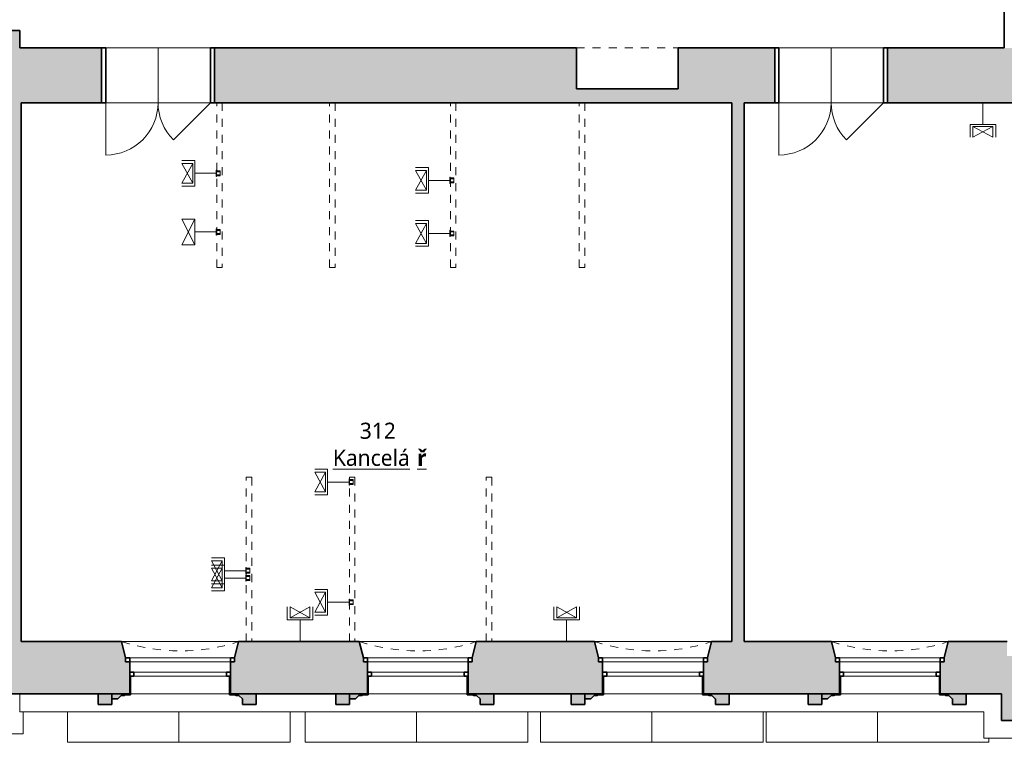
# Model space of a CAD drawing. Header units: metres. Extents: x -0.2 to 44.7, y -1.1 to 28.
# Tile 7 of 11: x 21.8 to 34, y -0.2 to 8.7. Entities that reach past the tile are written whole.
import ezdxf

# ---------------------------------------------------------------- set-up
doc = ezdxf.new("R2010")
doc.units = ezdxf.units.M
doc.linetypes.add('AV - Carkovana 2mm', pattern=[0.0027, 0.002, -0.0007])
doc.linetypes.add('AV - Cerch_ 1 tecka 4mm', pattern=[0.006, 0.004, -0.001, 0, -0.001])
doc.layers.add('AV-MISTNOSTI', color=5, linetype='Continuous', lineweight=5, true_color=0x0000ff)
doc.layers.add('AV-TEXTY', color=5, linetype='Continuous', lineweight=13, true_color=0x0000ff)
doc.layers.add('AV-SRAFY', color=7, linetype='Continuous', lineweight=35)
doc.layers.add('AV-STAVBA', color=7, linetype='Continuous', lineweight=18)
doc.styles.add('Trebuchet MS_B', font='trebuc.ttf', dxfattribs={"height": 0.2})

# ---------------------------------------------------------------- blocks, each defined once
blk = doc.blocks.new('GM_Nika_obdélníková - 1560x2600-996964-3NP')
at = {"layer": 'AV-STAVBA', "color": 254, "linetype": 'AV - Cerch_ 1 tecka 4mm', "true_color": 0xcccccc}
blk.add_line((-0.63, 0.34), (0.63, 0.34), dxfattribs=at)
blk = doc.blocks.new('DO_2-L_Obl__členěné_222 - 1300x2550_zdobné-998353-3NP')
at = {"layer": 'AV-STAVBA', "color": 254, "true_color": 0xcccccc}
for p, q in [((0.65, 0.86), (0.65, 0.21)), ((-0.65, 0.21), (-0.19, 0.67)), ((-0.65, 0.21), (0.65, 0.21)), ((-0.65, -0.47), (-0.65, 0.21)), ((0, 0.21), (0, -0.47)), ((0.65, -0.47), (0.65, 0.21)), ((-0.7, -0.47), (-0.65, -0.47)), ((-0.65, -0.47), (0.65, -0.47)), ((0.65, -0.47), (0.7, -0.47))]:
    blk.add_line(p, q, dxfattribs=at)
at = {"layer": 'AV-STAVBA', "color": 254, "lineweight": 35, "true_color": 0xcccccc}
for p, q in [((-0.65, 0.21), (-0.7, 0.21)), ((-0.7, 0.21), (-0.7, -0.47)), ((-0.65, -0.47), (-0.65, 0.21)), ((0.7, 0.21), (0.65, 0.21)), ((0.65, 0.21), (0.65, -0.47)), ((0.7, -0.47), (0.7, 0.21)), ((-0.7, -0.47), (-0.65, -0.47)), ((0.65, -0.47), (0.7, -0.47))]:
    blk.add_line(p, q, dxfattribs=at)
at = {"layer": 'AV-STAVBA', "color": 254, "linetype": 'AV - Cerch_ 1 tecka 4mm', "true_color": 0xcccccc}
for p, q in [((-0.65, 0.21), (0.65, 0.21)), ((-0.7, -0.47), (0.7, -0.47)), ((-0.65, -0.47), (0.65, -0.47))]:
    blk.add_line(p, q, dxfattribs=at)
at = {"layer": 'AV-STAVBA', "color": 254, "true_color": 0xcccccc}
for centre, start, end in [((0.65, 0.21), 90, 180), ((-0.65, 0.21), 360, 45)]:
    blk.add_arc(centre, 0.65, start, end, dxfattribs=at)
blk = doc.blocks.new('WI_2-2_dvojité_bez středního sloupku - 1250x2320-1217601-3NP')
at = {"layer": 'AV-STAVBA', "color": 254, "linetype": 'AV - Cerch_ 1 tecka 4mm', "lineweight": 13, "true_color": 0xcccccc}
for p, q in [((0.675, 0.325), (-0.675, 0.325)), ((-0.675, 0.325), (0.675, 0.325)), ((0.625, 0.325), (-0.625, 0.325)), ((0.675, -0.325), (-0.675, -0.325)), ((0.625, -0.325), (-0.625, -0.325)), ((-0.625, -0.325), (0.625, -0.325))]:
    blk.add_line(p, q, dxfattribs=at)
at = {"layer": 'AV-STAVBA', "color": 254, "lineweight": 35, "true_color": 0xcccccc}
for p, q in [((-0.625, 0.125), (-0.675, 0.125)), ((-0.675, 0.125), (-0.675, 0.075)), ((-0.625, 0.075), (-0.625, 0.125)), ((0.675, 0.125), (0.625, 0.125)), ((0.625, 0.125), (0.625, 0.075)), ((0.675, 0.075), (0.675, 0.125)), ((-0.675, 0.075), (-0.625, 0.075)), ((0.625, 0.075), (0.675, 0.075)), ((-0.625, -0.105), (-0.625, -0.055)), ((-0.625, -0.055), (-0.575, -0.055)), ((-0.575, -0.105), (-0.625, -0.105)), ((-0.575, -0.055), (-0.575, -0.105)), ((0.575, -0.105), (0.575, -0.055)), ((0.575, -0.055), (0.625, -0.055)), ((0.625, -0.105), (0.575, -0.105)), ((0.625, -0.055), (0.625, -0.105))]:
    blk.add_line(p, q, dxfattribs=at)
at = {"layer": 'AV-STAVBA', "color": 254, "true_color": 0xcccccc}
for p, q in [((-0.675, 0.075), (-0.675, 0.125)), ((-0.675, 0.125), (0.675, 0.125)), ((-0.625, 0.125), (0.031, 0.125)), ((-0.625, 0.075), (-0.625, 0.125)), ((0.031, 0.125), (0.625, 0.125)), ((0.625, 0.075), (0.625, 0.125)), ((0.675, 0.075), (0.675, 0.125)), ((-0.675, 0.075), (0.675, 0.075)), ((0.031, 0.075), (-0.625, 0.075)), ((0.625, 0.075), (0.031, 0.075)), ((-0.625, -0.055), (-0.625, -0.105)), ((-0.625, -0.055), (0.625, -0.055)), ((-0.625, -0.105), (0.625, -0.105)), ((0.031, -0.055), (-0.575, -0.055)), ((-0.575, -0.055), (-0.575, -0.105)), ((-0.575, -0.105), (0.031, -0.105)), ((0.575, -0.055), (0.031, -0.055)), ((0.031, -0.105), (0.575, -0.105)), ((0.575, -0.055), (0.575, -0.105)), ((0.625, -0.055), (0.625, -0.105))]:
    blk.add_line(p, q, dxfattribs=at)
blk = doc.blocks.new('GM_Nika se zkoseným ostěním a klenutým nadpražím - 1350x2500_200-1217707-3NP')
at = {"layer": 'AV-STAVBA', "color": 254, "linetype": 'AV - Cerch_ 1 tecka 4mm', "lineweight": 13, "true_color": 0xcccccc}
for p, q in [((0.675, 0.325), (-0.675, 0.325)), ((0.725, -0.325), (-0.725, -0.325))]:
    blk.add_line(p, q, dxfattribs=at)
blk.add_arc((0, -2.537), 2.328, 71.8558, 108.1442, dxfattribs=at)
blk = doc.blocks.new('GM_Nika_zkosené ostění - v900-1218213-3NP')
at = {"layer": 'AV-STAVBA', "color": 254, "linetype": 'AV - Cerch_ 1 tecka 4mm', "lineweight": 13, "true_color": 0xcccccc}
blk.add_line((-0.6, 0.325), (0.85, 0.325), dxfattribs=at)
blk = doc.blocks.new('Podokenní římsa 3NP - Podokenní římsa 3NP-1611802-3NP')
at = {"layer": 'AV-STAVBA', "color": 254, "true_color": 0xcccccc}
for p, q in [((21.795, 0.138), (21.795, 0.358)), ((21.795, 0.138), (33.759, 0.138)), ((33.759, 0.138), (33.759, -0.192)), ((33.759, -0.192), (34.819, -0.192))]:
    blk.add_line(p, q, dxfattribs=at)
blk = doc.blocks.new('Tympanon a šambrána 3NP5 - Tympanon a šambrána 2NP-1615951-3NP')
at = {"layer": 'AV-STAVBA', "true_color": 0xcccccc}
h = blk.add_hatch(color=254, dxfattribs=at)
h.paths.add_polyline_path([(7.8, 0.228), (7.8, 0.358), (7.48, 0.358), (7.48, 0.578), (7.47, 0.578), (7.47, 0.348), (7.535, 0.348), (7.55, 0.339), (7.585, 0.339), (7.628, 0.297), (7.63, 0.297), (7.63, 0.228)])
h.paths.add_polyline_path([(6.082, 0.297), (6.125, 0.339), (6.16, 0.339), (6.175, 0.348), (6.24, 0.348), (6.24, 0.578), (6.23, 0.578), (6.23, 0.358), (6.01, 0.358), (6.01, 0.297)])
blk.add_hatch(color=254, dxfattribs=at).paths.add_polyline_path([(6.01, 0.228), (6.01, 0.358), (5.84, 0.358), (5.84, 0.228)])
at = {"layer": 'AV-STAVBA', "color": 254, "lineweight": 35, "true_color": 0xcccccc}
for p, q in [((6.23, 0.578), (6.23, 0.358)), ((6.24, 0.348), (6.24, 0.578)), ((7.47, 0.578), (7.47, 0.348)), ((7.48, 0.358), (7.48, 0.578)), ((6.01, 0.358), (5.84, 0.358)), ((5.84, 0.358), (5.84, 0.228)), ((6.23, 0.358), (6.01, 0.358)), ((6.01, 0.358), (6.01, 0.297)), ((6.01, 0.228), (6.01, 0.358)), ((6.01, 0.297), (6.082, 0.297)), ((6.082, 0.297), (6.125, 0.339)), ((6.125, 0.339), (6.16, 0.339)), ((6.16, 0.339), (6.175, 0.348)), ((6.175, 0.348), (6.24, 0.348)), ((7.47, 0.348), (7.535, 0.348)), ((7.8, 0.358), (7.48, 0.358)), ((7.535, 0.348), (7.55, 0.339)), ((7.55, 0.339), (7.585, 0.339)), ((7.585, 0.339), (7.628, 0.297)), ((7.628, 0.297), (7.63, 0.297)), ((7.63, 0.297), (7.63, 0.228)), ((7.8, 0.228), (7.8, 0.358)), ((5.84, 0.228), (6.01, 0.228)), ((7.63, 0.228), (7.8, 0.228))]:
    blk.add_line(p, q, dxfattribs=at)
blk = doc.blocks.new('Tympanon a šambrána 3NP6 - Tympanon a šambrána 2NP-1616061-3NP')
at = {"layer": 'AV-STAVBA', "true_color": 0xcccccc}
h = blk.add_hatch(color=254, dxfattribs=at)
h.paths.add_polyline_path([(7.63, 0.228), (7.8, 0.228), (7.8, 0.358), (7.48, 0.358), (7.48, 0.578), (7.47, 0.578), (7.47, 0.348), (7.535, 0.348), (7.55, 0.339), (7.585, 0.339), (7.628, 0.297), (7.63, 0.297)])
h.paths.add_polyline_path([(6.082, 0.297), (6.125, 0.339), (6.16, 0.339), (6.175, 0.348), (6.24, 0.348), (6.24, 0.578), (6.23, 0.578), (6.23, 0.358), (6.01, 0.358), (6.01, 0.297)])
blk.add_hatch(color=254, dxfattribs=at).paths.add_polyline_path([(6.01, 0.228), (6.01, 0.358), (5.84, 0.358), (5.84, 0.228)])
at = {"layer": 'AV-STAVBA', "color": 254, "lineweight": 35, "true_color": 0xcccccc}
for p, q in [((6.23, 0.578), (6.23, 0.358)), ((6.24, 0.348), (6.24, 0.578)), ((7.47, 0.578), (7.47, 0.348)), ((7.48, 0.358), (7.48, 0.578)), ((6.01, 0.358), (5.84, 0.358)), ((5.84, 0.358), (5.84, 0.228)), ((6.23, 0.358), (6.01, 0.358)), ((6.01, 0.358), (6.01, 0.297)), ((6.01, 0.228), (6.01, 0.358)), ((6.01, 0.297), (6.082, 0.297)), ((6.082, 0.297), (6.125, 0.339)), ((6.125, 0.339), (6.16, 0.339)), ((6.16, 0.339), (6.175, 0.348)), ((6.175, 0.348), (6.24, 0.348)), ((7.47, 0.348), (7.535, 0.348)), ((7.8, 0.358), (7.48, 0.358)), ((7.535, 0.348), (7.55, 0.339)), ((7.55, 0.339), (7.585, 0.339)), ((7.585, 0.339), (7.628, 0.297)), ((7.628, 0.297), (7.63, 0.297)), ((7.63, 0.297), (7.63, 0.228)), ((7.8, 0.228), (7.8, 0.358)), ((5.84, 0.228), (6.01, 0.228)), ((7.63, 0.228), (7.8, 0.228))]:
    blk.add_line(p, q, dxfattribs=at)
blk = doc.blocks.new('Tympanon a šambrána 3NP7 - Tympanon a šambrána 2NP-1616171-3NP')
at = {"layer": 'AV-STAVBA', "true_color": 0xcccccc}
h = blk.add_hatch(color=254, dxfattribs=at)
h.paths.add_polyline_path([(7.8, 0.228), (7.8, 0.358), (7.48, 0.358), (7.48, 0.578), (7.47, 0.578), (7.47, 0.348), (7.535, 0.348), (7.55, 0.339), (7.585, 0.339), (7.628, 0.297), (7.63, 0.297), (7.63, 0.228), (7.674, 0.228)])
h.paths.add_polyline_path([(6.01, 0.297), (6.082, 0.297), (6.125, 0.339), (6.16, 0.339), (6.175, 0.348), (6.24, 0.348), (6.24, 0.578), (6.23, 0.578), (6.23, 0.358), (6.01, 0.358)])
blk.add_hatch(color=254, dxfattribs=at).paths.add_polyline_path([(6.01, 0.228), (6.01, 0.358), (5.84, 0.358), (5.84, 0.228)])
at = {"layer": 'AV-STAVBA', "color": 254, "lineweight": 35, "true_color": 0xcccccc}
for p, q in [((6.23, 0.578), (6.23, 0.358)), ((6.24, 0.348), (6.24, 0.578)), ((7.47, 0.578), (7.47, 0.348)), ((7.48, 0.358), (7.48, 0.578)), ((6.01, 0.358), (5.84, 0.358)), ((5.84, 0.358), (5.84, 0.228)), ((6.23, 0.358), (6.01, 0.358)), ((6.01, 0.358), (6.01, 0.297)), ((6.01, 0.228), (6.01, 0.358)), ((6.01, 0.297), (6.082, 0.297)), ((6.082, 0.297), (6.125, 0.339)), ((6.125, 0.339), (6.16, 0.339)), ((6.16, 0.339), (6.175, 0.348)), ((6.175, 0.348), (6.24, 0.348)), ((7.47, 0.348), (7.535, 0.348)), ((7.8, 0.358), (7.48, 0.358)), ((7.535, 0.348), (7.55, 0.339)), ((7.55, 0.339), (7.585, 0.339)), ((7.585, 0.339), (7.628, 0.297)), ((7.628, 0.297), (7.63, 0.297)), ((7.63, 0.297), (7.63, 0.228)), ((7.8, 0.228), (7.8, 0.358)), ((5.84, 0.228), (6.01, 0.228)), ((7.63, 0.228), (7.8, 0.228))]:
    blk.add_line(p, q, dxfattribs=at)
blk = doc.blocks.new('Tympanon a šambrána 3NP8 - Tympanon a šambrána 2NP-1616281-3NP')
at = {"layer": 'AV-STAVBA', "true_color": 0xcccccc}
h = blk.add_hatch(color=254, dxfattribs=at)
h.paths.add_polyline_path([(7.765, 0.228), (7.8, 0.228), (7.8, 0.358), (7.48, 0.358), (7.48, 0.578), (7.47, 0.578), (7.47, 0.348), (7.535, 0.348), (7.55, 0.339), (7.585, 0.339), (7.628, 0.297), (7.63, 0.297), (7.63, 0.228)])
h.paths.add_polyline_path([(6.01, 0.297), (6.082, 0.297), (6.125, 0.339), (6.16, 0.339), (6.175, 0.348), (6.24, 0.348), (6.24, 0.578), (6.23, 0.578), (6.23, 0.358), (6.01, 0.358)])
blk.add_hatch(color=254, dxfattribs=at).paths.add_polyline_path([(6.01, 0.228), (6.01, 0.358), (5.84, 0.358), (5.84, 0.228)])
at = {"layer": 'AV-STAVBA', "color": 254, "lineweight": 35, "true_color": 0xcccccc}
for p, q in [((6.23, 0.578), (6.23, 0.358)), ((6.24, 0.348), (6.24, 0.578)), ((7.47, 0.578), (7.47, 0.348)), ((7.48, 0.358), (7.48, 0.578)), ((6.01, 0.358), (5.84, 0.358)), ((5.84, 0.358), (5.84, 0.228)), ((6.23, 0.358), (6.01, 0.358)), ((6.01, 0.358), (6.01, 0.297)), ((6.01, 0.228), (6.01, 0.358)), ((6.01, 0.297), (6.082, 0.297)), ((6.082, 0.297), (6.125, 0.339)), ((6.125, 0.339), (6.16, 0.339)), ((6.16, 0.339), (6.175, 0.348)), ((6.175, 0.348), (6.24, 0.348)), ((7.47, 0.348), (7.535, 0.348)), ((7.8, 0.358), (7.48, 0.358)), ((7.535, 0.348), (7.55, 0.339)), ((7.55, 0.339), (7.585, 0.339)), ((7.585, 0.339), (7.628, 0.297)), ((7.628, 0.297), (7.63, 0.297)), ((7.63, 0.297), (7.63, 0.228)), ((7.8, 0.228), (7.8, 0.358)), ((5.84, 0.228), (6.01, 0.228)), ((7.63, 0.228), (7.8, 0.228))]:
    blk.add_line(p, q, dxfattribs=at)
blk = doc.blocks.new('Šambrána krajní_2NP2 - Šambrána krajní_2NP-1634565-3NP')
at = {"layer": 'AV-STAVBA', "true_color": 0xcccccc}
h = blk.add_hatch(color=254, dxfattribs=at)
h.paths.add_polyline_path([(18.37, 0.278), (18.4, 0.278), (18.441, 0.335), (18.486, 0.335), (18.52, 0.358), (18.37, 0.358)])
h.paths.add_polyline_path([(19.69, 0.278), (19.75, 0.278), (19.791, 0.335), (19.836, 0.335), (19.87, 0.358), (19.87, 0.578), (19.57, 0.578), (19.57, 0.358), (19.604, 0.335), (19.649, 0.335)])
h.paths.add_polyline_path([(21.04, 0.278), (21.07, 0.278), (21.07, 0.358), (20.92, 0.358), (20.954, 0.335), (20.999, 0.335)])
for points in [[(17.954, 0.208), (18.234, 0.208), (18.234, 0.358), (17.954, 0.358)], [(21.214, 0.208), (21.494, 0.208), (21.494, 0.358), (21.214, 0.358)]]:
    blk.add_hatch(color=254, dxfattribs=at).paths.add_polyline_path(points)
h = blk.add_hatch(color=254, dxfattribs=at)
h.paths.add_polyline_path([(18.234, 0.198), (18.234, 0.208), (18.214, 0.208), (18.214, 0.198)])
h.paths.add_polyline_path([(17.974, 0.198), (17.974, 0.208), (17.954, 0.208), (17.954, 0.198)])
h = blk.add_hatch(color=254, dxfattribs=at)
h.paths.add_polyline_path([(21.494, 0.198), (21.494, 0.208), (21.474, 0.208), (21.474, 0.198)])
h.paths.add_polyline_path([(21.214, 0.198), (21.234, 0.198), (21.234, 0.208), (21.214, 0.208)])
at = {"layer": 'AV-STAVBA', "color": 254, "lineweight": 35, "true_color": 0xcccccc}
for p, q in [((19.87, 0.578), (19.57, 0.578)), ((19.57, 0.578), (19.57, 0.358)), ((19.87, 0.358), (19.87, 0.578)), ((18.234, 0.358), (17.954, 0.358)), ((17.954, 0.358), (17.954, 0.208)), ((18.234, 0.208), (18.234, 0.358)), ((18.52, 0.358), (18.37, 0.358)), ((18.37, 0.358), (18.37, 0.278)), ((18.37, 0.278), (18.4, 0.278)), ((18.4, 0.278), (18.441, 0.335)), ((18.441, 0.335), (18.486, 0.335)), ((18.486, 0.335), (18.52, 0.358)), ((19.57, 0.358), (19.604, 0.335)), ((19.604, 0.335), (19.649, 0.335)), ((19.649, 0.335), (19.69, 0.278)), ((19.69, 0.278), (19.75, 0.278)), ((19.75, 0.278), (19.791, 0.335)), ((19.791, 0.335), (19.836, 0.335)), ((19.836, 0.335), (19.87, 0.358)), ((21.07, 0.358), (20.92, 0.358)), ((20.92, 0.358), (20.954, 0.335)), ((20.954, 0.335), (20.999, 0.335)), ((20.999, 0.335), (21.04, 0.278)), ((21.04, 0.278), (21.07, 0.278)), ((21.07, 0.278), (21.07, 0.358)), ((21.494, 0.358), (21.214, 0.358)), ((21.214, 0.358), (21.214, 0.208)), ((21.494, 0.208), (21.494, 0.358)), ((17.974, 0.208), (17.954, 0.208)), ((17.954, 0.208), (17.954, 0.198)), ((17.954, 0.208), (18.234, 0.208)), ((17.954, 0.198), (17.974, 0.198)), ((17.974, 0.198), (17.974, 0.208)), ((18.234, 0.208), (18.214, 0.208)), ((18.214, 0.208), (18.214, 0.198)), ((18.214, 0.198), (18.234, 0.198)), ((18.234, 0.198), (18.234, 0.208)), ((21.234, 0.208), (21.214, 0.208)), ((21.214, 0.208), (21.214, 0.198)), ((21.214, 0.208), (21.494, 0.208)), ((21.214, 0.198), (21.234, 0.198)), ((21.234, 0.198), (21.234, 0.208)), ((21.494, 0.208), (21.474, 0.208)), ((21.474, 0.208), (21.474, 0.198)), ((21.474, 0.198), (21.494, 0.198)), ((21.494, 0.198), (21.494, 0.208))]:
    blk.add_line(p, q, dxfattribs=at)
at = {"layer": 'AV-STAVBA', "color": 254, "true_color": 0xcccccc}
for p, q in [((17.612, 0.358), (17.612, -0.137)), ((17.834, 0.087), (17.834, 0.358)), ((17.894, 0.148), (17.894, 0.358)), ((18.294, 0.358), (18.294, 0.148)), ((18.355, 0.218), (18.355, 0.358)), ((21.094, 0.358), (21.094, 0.218)), ((21.154, 0.148), (21.154, 0.358)), ((21.554, 0.358), (21.554, 0.148)), ((21.615, 0.358), (21.615, 0.087)), ((17.834, 0.087), (17.894, 0.148)), ((17.894, 0.148), (17.954, 0.208)), ((18.294, 0.148), (17.894, 0.148)), ((18.294, 0.148), (18.234, 0.208)), ((18.355, 0.087), (18.294, 0.148)), ((18.355, 0.218), (18.355, 0.185)), ((18.355, 0.185), (18.355, 0.087)), ((18.355, 0.158), (21.094, 0.158)), ((21.094, 0.185), (21.094, 0.218)), ((21.094, 0.087), (21.094, 0.185)), ((21.094, 0.087), (21.154, 0.148)), ((21.154, 0.148), (21.214, 0.208)), ((21.554, 0.148), (21.154, 0.148)), ((21.554, 0.148), (21.494, 0.208)), ((21.615, 0.087), (21.554, 0.148)), ((21.836, -0.137), (21.836, 0.138)), ((18.355, 0.087), (17.834, 0.087)), ((21.615, 0.087), (21.094, 0.087)), ((17.612, -0.137), (21.836, -0.137))]:
    blk.add_line(p, q, dxfattribs=at)
blk = doc.blocks.new('D0089 - 1514 - OÚPSŘ_Benešova_rvt-1-3NP')
at = {"layer": 'AV-SRAFY', "lineweight": 18, "true_color": 0xcccccc}
h = blk.add_hatch(color=254, dxfattribs=at)
h.paths.add_polyline_path([(21.795, 8.378), (21.795, 8.593), (21.645, 8.593), (21.645, 8.378)])
h.paths.add_polyline_path([(21.795, 9.943), (21.795, 14.048), (21.645, 14.048), (21.645, 9.943)])
h = blk.add_hatch(color=254, dxfattribs=at)
h.paths.add_polyline_path([(32.565, 7.698), (39.235, 7.698), (39.235, 8.378), (32.565, 8.378)])
h.paths.add_polyline_path([(19.022, 7.698), (19.022, 8.378), (17.765, 8.378), (17.765, 8.038), (17.505, 8.038), (17.505, 7.698), (18.005, 7.698), (18.005, 7.873), (18.655, 7.873), (18.655, 7.698)])
h.paths.add_polyline_path([(20.422, 7.698), (22.812, 7.698), (22.812, 8.378), (20.422, 8.378)])
h.paths.add_polyline_path([(30.785, 7.698), (31.165, 7.698), (31.165, 8.378), (29.965, 8.378), (29.965, 7.868), (28.705, 7.868), (28.705, 8.378), (24.212, 8.378), (24.212, 7.698), (30.635, 7.698)])
for points in [[(21.815, 1.008), (21.815, 7.698), (21.665, 7.698), (21.665, 1.008)], [(30.785, 1.008), (30.785, 7.698), (30.635, 7.698), (30.635, 1.008)]]:
    blk.add_hatch(color=254, dxfattribs=at).paths.add_polyline_path(points)
h = blk.add_hatch(color=254, dxfattribs=at)
h.paths.add_polyline_path([(5.445, 0.358), (6.23, 0.358), (6.23, 0.758), (6.18, 0.758), (6.18, 0.808), (6.13, 1.008), (5.435, 1.008), (5.435, 0.358)])
h.paths.add_polyline_path([(11.276, 0.358), (12.1, 0.358), (12.1, 0.758), (12.05, 0.758), (12.05, 0.808), (12, 1.008), (10.51, 1.008), (10.46, 0.808), (10.46, 0.758), (10.41, 0.758), (10.41, 0.358), (10.771, 0.358)])
h.paths.add_polyline_path([(33.505, 0.358), (33.979, 0.358), (33.979, 0.828), (34.05, 0.828), (34.05, 1.008), (33.32, 1.008), (33.27, 0.808), (33.27, 0.758), (33.22, 0.758), (33.22, 0.358)])
h.paths.add_polyline_path([(13.35, 0.358), (15, 0.358), (15, 0.758), (14.95, 0.758), (14.95, 0.808), (14.9, 1.008), (13.45, 1.008), (13.4, 0.808), (13.4, 0.758), (13.35, 0.758), (13.35, 0.372)])
h.paths.add_polyline_path([(16.25, 0.358), (18.52, 0.358), (18.52, 0.758), (18.47, 0.758), (18.47, 0.808), (18.42, 0.808), (18.38, 1.008), (16.35, 1.008), (16.3, 0.808), (16.3, 0.758), (16.25, 0.758), (16.25, 0.372)])
h.paths.add_polyline_path([(31.97, 0.358), (31.97, 0.758), (31.92, 0.758), (31.92, 0.808), (31.87, 1.008), (30.38, 1.008), (30.33, 0.808), (30.33, 0.758), (30.28, 0.758), (30.28, 0.358), (31.484, 0.358)])
h.paths.add_polyline_path([(20.92, 0.358), (23.16, 0.358), (23.16, 0.758), (23.11, 0.758), (23.11, 0.808), (23.06, 1.008), (21.06, 1.008), (21.02, 0.808), (20.97, 0.808), (20.97, 0.758), (20.92, 0.758), (20.92, 0.372)])
h.paths.add_polyline_path([(24.41, 0.358), (26.11, 0.358), (26.11, 0.758), (26.06, 0.758), (26.06, 0.808), (26.01, 1.008), (24.51, 1.008), (24.46, 0.808), (24.46, 0.758), (24.41, 0.758), (24.41, 0.372)])
h.paths.add_polyline_path([(27.36, 0.358), (29.03, 0.358), (29.03, 0.758), (28.98, 0.758), (28.98, 0.808), (28.93, 1.008), (27.46, 1.008), (27.41, 0.808), (27.41, 0.758), (27.36, 0.758), (27.36, 0.372)])
h.paths.add_polyline_path([(9.16, 0.358), (9.16, 0.758), (9.11, 0.758), (9.11, 0.808), (9.06, 1.008), (7.58, 1.008), (7.53, 0.808), (7.53, 0.758), (7.48, 0.758), (7.48, 0.358), (8.245, 0.358)])
h = blk.add_hatch(color=254, dxfattribs=at)
h.paths.add_polyline_path([(38.557, 0.028), (39.265, 0.028), (39.265, 0.328), (39.765, 0.328), (39.765, 0.828), (38.06, 0.828), (38.02, 0.498), (37.97, 0.498), (37.97, 0.448), (37.92, 0.448), (37.92, 0.028), (38.305, 0.028)])
h.paths.add_polyline_path([(34.516, 0.028), (35.52, 0.028), (35.52, 0.448), (35.47, 0.448), (35.47, 0.498), (35.42, 0.498), (35.38, 0.828), (33.979, 0.828), (33.979, 0.028)])
at = {"layer": 'AV-STAVBA', "color": 254, "lineweight": 35, "true_color": 0xcccccc}
for p, q in [((34.015, 8.863), (34.015, 8.378)), ((21.795, 8.593), (21.645, 8.593)), ((21.795, 8.378), (21.795, 8.593)), ((22.812, 8.378), (21.795, 8.378)), ((22.812, 7.698), (22.812, 8.378)), ((28.705, 8.378), (24.212, 8.378)), ((24.212, 8.378), (24.212, 7.698)), ((28.705, 7.868), (28.705, 8.378)), ((31.165, 8.378), (29.965, 8.378)), ((29.965, 8.378), (29.965, 7.868)), ((31.165, 7.698), (31.165, 8.378)), ((34.015, 8.378), (32.565, 8.378)), ((32.565, 8.378), (32.565, 7.698)), ((29.965, 7.868), (28.705, 7.868)), ((21.815, 7.698), (22.812, 7.698)), ((21.815, 1.008), (21.815, 7.698)), ((24.212, 7.698), (30.635, 7.698)), ((30.635, 7.698), (30.635, 1.008)), ((30.785, 7.698), (31.165, 7.698)), ((30.785, 1.008), (30.785, 7.698)), ((32.565, 7.698), (39.235, 7.698)), ((23.06, 1.008), (21.815, 1.008)), ((23.11, 0.808), (23.06, 1.008)), ((24.51, 1.008), (24.46, 0.808)), ((26.01, 1.008), (24.51, 1.008)), ((26.06, 0.808), (26.01, 1.008)), ((27.46, 1.008), (27.41, 0.808)), ((28.93, 1.008), (27.46, 1.008)), ((28.98, 0.808), (28.93, 1.008)), ((30.38, 1.008), (30.33, 0.808)), ((30.635, 1.008), (30.38, 1.008)), ((31.87, 1.008), (30.785, 1.008)), ((31.92, 0.808), (31.87, 1.008)), ((33.32, 1.008), (33.27, 0.808)), ((34.05, 1.008), (33.32, 1.008)), ((23.16, 0.628), (23.16, 0.758)), ((24.41, 0.758), (24.41, 0.628)), ((26.11, 0.628), (26.11, 0.758)), ((27.36, 0.758), (27.36, 0.628)), ((29.03, 0.628), (29.03, 0.758)), ((30.28, 0.758), (30.28, 0.628)), ((31.97, 0.628), (31.97, 0.758)), ((33.22, 0.758), (33.22, 0.628)), ((23.16, 0.358), (23.16, 0.578)), ((24.41, 0.578), (24.41, 0.358)), ((26.11, 0.358), (26.11, 0.578)), ((27.36, 0.578), (27.36, 0.358)), ((29.03, 0.358), (29.03, 0.578)), ((30.28, 0.578), (30.28, 0.358)), ((31.97, 0.358), (31.97, 0.578)), ((33.22, 0.578), (33.22, 0.358)), ((20.92, 0.358), (23.16, 0.358)), ((24.41, 0.358), (26.11, 0.358)), ((27.36, 0.358), (29.03, 0.358)), ((30.28, 0.358), (31.97, 0.358)), ((33.22, 0.358), (33.979, 0.358)), ((33.979, 0.358), (33.979, 0.028)), ((33.979, 0.028), (35.52, 0.028))]:
    blk.add_line(p, q, dxfattribs=at)
at = {"layer": 'AV-STAVBA', "color": 254, "true_color": 0xcccccc}
for p, q in [((24.162, 7.698), (22.862, 7.698)), ((32.515, 7.698), (31.215, 7.698)), ((24.41, 0.758), (23.16, 0.758)), ((27.36, 0.758), (26.11, 0.758)), ((30.28, 0.758), (29.03, 0.758)), ((33.22, 0.758), (31.97, 0.758)), ((24.4, 0.358), (23.17, 0.358)), ((27.35, 0.358), (26.12, 0.358)), ((30.27, 0.358), (29.04, 0.358)), ((33.21, 0.358), (31.98, 0.358)), ((22.388, 0.138), (22.388, -0.242)), ((23.77, 0.138), (23.77, -0.242)), ((25.153, -0.242), (25.153, 0.138)), ((25.338, 0.138), (25.338, -0.242)), ((26.72, 0.138), (26.72, -0.242)), ((28.103, -0.242), (28.103, 0.138)), ((28.258, 0.138), (28.258, -0.242)), ((29.64, 0.138), (29.64, -0.242)), ((31.023, -0.242), (31.023, 0.138)), ((31.058, 0.138), (31.058, -0.242)), ((32.44, 0.138), (32.44, -0.242)), ((23.77, -0.242), (22.388, -0.242)), ((25.153, -0.242), (23.77, -0.242)), ((26.72, -0.242), (25.338, -0.242)), ((28.103, -0.242), (26.72, -0.242)), ((29.64, -0.242), (28.258, -0.242)), ((31.023, -0.242), (29.64, -0.242)), ((32.44, -0.242), (31.058, -0.242)), ((33.823, -0.242), (32.44, -0.242)), ((33.823, -0.242), (33.823, -0.192))]:
    blk.add_line(p, q, dxfattribs=at)
at = {"layer": 'AV-STAVBA', "color": 254, "lineweight": 18, "true_color": 0xcccccc, "rotation": 180}
for name, p in [('DO_2-L_Obl__členěné_222 - 1300x2550_zdobné-998353-3NP', (23.512, 7.908)), ('DO_2-L_Obl__členěné_222 - 1300x2550_zdobné-998353-3NP', (31.865, 7.908)), ('GM_Nika se zkoseným ostěním a klenutým nadpražím - 1350x2500_200-1217707-3NP', (23.785, 0.683)), ('GM_Nika se zkoseným ostěním a klenutým nadpražím - 1350x2500_200-1217707-3NP', (26.735, 0.683)), ('GM_Nika se zkoseným ostěním a klenutým nadpražím - 1350x2500_200-1217707-3NP', (29.655, 0.683)), ('GM_Nika se zkoseným ostěním a klenutým nadpražím - 1350x2500_200-1217707-3NP', (32.595, 0.683))]:
    blk.add_blockref(name, p, dxfattribs=at)
at = {"layer": 'AV-STAVBA', "color": 254, "lineweight": 18, "true_color": 0xcccccc}
for name, p in [('GM_Nika_obdélníková - 1560x2600-996964-3NP', (29.335, 8.038)), ('GM_Nika_zkosené ostění - v900-1218213-3NP', (23.66, 0.683)), ('WI_2-2_dvojité_bez středního sloupku - 1250x2320-1217601-3NP', (23.785, 0.683)), ('GM_Nika_zkosené ostění - v900-1218213-3NP', (26.61, 0.683)), ('WI_2-2_dvojité_bez středního sloupku - 1250x2320-1217601-3NP', (26.735, 0.683)), ('GM_Nika_zkosené ostění - v900-1218213-3NP', (29.53, 0.683)), ('WI_2-2_dvojité_bez středního sloupku - 1250x2320-1217601-3NP', (29.655, 0.683)), ('GM_Nika_zkosené ostění - v900-1218213-3NP', (32.47, 0.683)), ('WI_2-2_dvojité_bez středního sloupku - 1250x2320-1217601-3NP', (32.595, 0.683)), ('Šambrána krajní_2NP2 - Šambrána krajní_2NP-1634565-3NP', (0, 0)), ('Tympanon a šambrána 3NP5 - Tympanon a šambrána 2NP-1615951-3NP', (16.93, 0)), ('Tympanon a šambrána 3NP6 - Tympanon a šambrána 2NP-1616061-3NP', (19.88, 0)), ('Tympanon a šambrána 3NP7 - Tympanon a šambrána 2NP-1616171-3NP', (22.8, 0)), ('Tympanon a šambrána 3NP8 - Tympanon a šambrána 2NP-1616281-3NP', (25.74, 0)), ('Podokenní římsa 3NP - Podokenní římsa 3NP-1611802-3NP', (0, 0))]:
    blk.add_blockref(name, p, dxfattribs=at)
blk = doc.blocks.new('EF_Datová zásuvka - 2 vývody-835357-3NP')
at = {"layer": 'AV-STAVBA'}
for p, q in [((0.225, 13.404), (0.23, 13.404)), ((0.23, 13.324), (0.225, 13.324)), ((0.23, 13.404), (0.23, 13.324)), ((0.23, 13.334), (0.23, 13.394)), ((0.23, 13.394), (0.23, 13.334)), ((0.23, 13.372), (0.23, 13.382)), ((0.23, 13.382), (0.23, 13.372)), ((0.23, 13.346), (0.23, 13.356)), ((0.23, 13.356), (0.23, 13.346))]:
    blk.add_line(p, q, dxfattribs=at)
blk = doc.blocks.new('EF_Datová zásuvka - 2 vývody-V4-3NP')
at = {"layer": 'AV-STAVBA'}
for p, q in [((27.134, 6.694), (27.134, 6.774)), ((27.134, 6.774), (27.139, 6.774)), ((27.134, 6.764), (27.134, 6.704)), ((27.134, 6.704), (27.134, 6.764)), ((27.134, 6.752), (27.134, 6.742)), ((27.134, 6.742), (27.134, 6.752)), ((27.134, 6.726), (27.134, 6.716)), ((27.134, 6.716), (27.134, 6.726)), ((27.139, 6.774), (27.139, 6.694)), ((27.139, 6.704), (27.139, 6.764)), ((27.184, 6.764), (27.139, 6.764)), ((27.139, 6.752), (27.184, 6.752)), ((27.184, 6.764), (27.184, 6.704)), ((27.184, 6.752), (27.184, 6.716)), ((27.139, 6.694), (27.134, 6.694)), ((27.184, 6.716), (27.139, 6.716)), ((27.139, 6.704), (27.184, 6.704))]:
    blk.add_line(p, q, dxfattribs=at)
blk = doc.blocks.new('EF_Datová zásuvka - 1 vývod-835359-3NP')
at = {"layer": 'AV-STAVBA'}
for p, q in [((24.234, 6.053), (24.234, 6.133)), ((24.234, 6.133), (24.239, 6.133)), ((24.234, 6.123), (24.234, 6.063)), ((24.234, 6.063), (24.234, 6.123)), ((24.239, 6.133), (24.239, 6.053)), ((24.239, 6.063), (24.239, 6.123)), ((24.284, 6.123), (24.239, 6.123)), ((24.239, 6.111), (24.284, 6.111)), ((24.284, 6.123), (24.284, 6.063)), ((24.284, 6.111), (24.284, 6.075)), ((24.234, 6.098), (24.234, 6.088)), ((24.234, 6.088), (24.234, 6.098)), ((24.239, 6.053), (24.234, 6.053)), ((24.284, 6.075), (24.239, 6.075)), ((24.239, 6.063), (24.284, 6.063))]:
    blk.add_line(p, q, dxfattribs=at)

msp = doc.modelspace()

# ---------------------------------------------------------------- linework, layer by layer
at = {"layer": 'AV-STAVBA', "linetype": 'AV - Carkovana 2mm', "lineweight": 13}
for p, q in [((24.24, 7.698), (24.309, 7.698)), ((24.24, 5.653), (24.24, 7.698)), ((24.309, 7.698), (24.309, 5.653)), ((25.64, 7.698), (25.709, 7.698)), ((25.64, 5.653), (25.64, 7.698)), ((25.709, 7.698), (25.709, 5.653)), ((27.14, 7.698), (27.209, 7.698)), ((27.14, 5.653), (27.14, 7.698)), ((27.209, 7.698), (27.209, 5.653)), ((28.74, 7.698), (28.809, 7.698)), ((28.74, 5.653), (28.74, 7.698)), ((28.809, 7.698), (28.809, 5.653)), ((24.309, 5.653), (24.24, 5.653)), ((25.709, 5.653), (25.64, 5.653)), ((27.209, 5.653), (27.14, 5.653)), ((28.809, 5.653), (28.74, 5.653)), ((24.606, 3.048), (24.676, 3.048)), ((24.606, 1.008), (24.606, 3.048)), ((24.676, 3.048), (24.676, 1.008)), ((25.886, 3.048), (25.956, 3.048)), ((25.886, 1.008), (25.886, 3.048)), ((25.956, 3.048), (25.956, 1.008)), ((27.586, 3.048), (27.656, 3.048)), ((27.586, 1.008), (27.586, 3.048)), ((27.656, 3.048), (27.656, 1.008)), ((24.676, 1.008), (24.606, 1.008)), ((25.956, 1.008), (25.886, 1.008)), ((27.656, 1.008), (27.586, 1.008))]:
    msp.add_line(p, q, dxfattribs=at)
at = {"layer": 'AV-TEXTY', "lineweight": 5}
for p, q in [((33.749, 7.428), (33.749, 7.698)), ((33.589, 7.428), (33.589, 7.268)), ((33.749, 7.428), (33.589, 7.428)), ((33.626, 7.268), (33.872, 7.401)), ((33.872, 7.268), (33.626, 7.401)), ((33.626, 7.401), (33.626, 7.268)), ((33.872, 7.401), (33.626, 7.401)), ((33.749, 7.428), (33.909, 7.428)), ((33.872, 7.268), (33.872, 7.401)), ((33.909, 7.428), (33.909, 7.268)), ((23.969, 6.982), (23.809, 6.982)), ((23.969, 6.822), (23.969, 6.982)), ((23.809, 6.945), (23.942, 6.699)), ((23.809, 6.699), (23.942, 6.945)), ((23.942, 6.945), (23.809, 6.945)), ((23.942, 6.699), (23.942, 6.945)), ((26.869, 6.894), (26.709, 6.894)), ((26.709, 6.857), (26.842, 6.611)), ((26.709, 6.611), (26.842, 6.857)), ((26.842, 6.857), (26.709, 6.857)), ((26.842, 6.611), (26.842, 6.857)), ((26.869, 6.734), (26.869, 6.894)), ((23.969, 6.822), (23.969, 6.662)), ((23.969, 6.822), (24.239, 6.822)), ((26.869, 6.734), (26.869, 6.574)), ((26.869, 6.734), (27.139, 6.734)), ((23.809, 6.699), (23.942, 6.699)), ((23.969, 6.662), (23.809, 6.662)), ((26.709, 6.611), (26.842, 6.611)), ((26.869, 6.574), (26.709, 6.574)), ((23.969, 5.933), (23.809, 6.253)), ((23.809, 5.933), (23.969, 6.253)), ((23.969, 6.253), (23.809, 6.253)), ((23.969, 6.093), (23.969, 6.253)), ((26.869, 6.235), (26.709, 6.235)), ((26.869, 6.075), (26.869, 6.235)), ((26.709, 6.198), (26.842, 5.952)), ((26.709, 5.952), (26.842, 6.198)), ((26.842, 6.198), (26.709, 6.198)), ((26.842, 5.952), (26.842, 6.198)), ((23.969, 6.093), (23.969, 5.933)), ((23.969, 6.093), (24.239, 6.093)), ((26.869, 6.075), (26.869, 5.915)), ((26.869, 6.075), (27.139, 6.075)), ((23.969, 5.933), (23.809, 5.933)), ((26.709, 5.952), (26.842, 5.952)), ((26.869, 5.915), (26.709, 5.915)), ((25.616, 3.149), (25.456, 3.149)), ((25.456, 3.112), (25.589, 2.866)), ((25.456, 2.866), (25.589, 3.112)), ((25.589, 3.112), (25.456, 3.112)), ((25.589, 2.866), (25.589, 3.112)), ((25.616, 2.989), (25.616, 3.149)), ((25.616, 2.989), (25.616, 2.829)), ((25.616, 2.989), (25.886, 2.989)), ((25.456, 2.866), (25.589, 2.866)), ((25.616, 2.829), (25.456, 2.829)), ((24.336, 2.047), (24.176, 2.047)), ((24.176, 2.01), (24.309, 1.764)), ((24.176, 1.764), (24.309, 2.01)), ((24.309, 2.01), (24.176, 2.01)), ((24.336, 1.957), (24.176, 1.957)), ((24.309, 1.764), (24.309, 2.01)), ((24.336, 1.887), (24.336, 2.047)), ((24.336, 1.797), (24.336, 1.957)), ((24.176, 1.92), (24.309, 1.674)), ((24.176, 1.674), (24.309, 1.92)), ((24.309, 1.92), (24.176, 1.92)), ((24.309, 1.674), (24.309, 1.92)), ((24.336, 1.887), (24.336, 1.727)), ((24.336, 1.887), (24.606, 1.887)), ((24.176, 1.764), (24.309, 1.764)), ((24.336, 1.727), (24.176, 1.727)), ((24.336, 1.797), (24.336, 1.637)), ((24.336, 1.797), (24.606, 1.797)), ((24.176, 1.674), (24.309, 1.674)), ((24.336, 1.637), (24.176, 1.637)), ((25.616, 1.657), (25.456, 1.657)), ((25.456, 1.62), (25.589, 1.374)), ((25.456, 1.374), (25.589, 1.62)), ((25.589, 1.62), (25.456, 1.62)), ((25.589, 1.374), (25.589, 1.62)), ((25.616, 1.497), (25.616, 1.657)), ((25.616, 1.497), (25.616, 1.337)), ((25.616, 1.497), (25.886, 1.497)), ((25.114, 1.278), (25.114, 1.438)), ((25.397, 1.438), (25.151, 1.305)), ((25.151, 1.438), (25.397, 1.305)), ((25.151, 1.438), (25.151, 1.305)), ((25.397, 1.305), (25.397, 1.438)), ((25.434, 1.278), (25.434, 1.438)), ((25.456, 1.374), (25.589, 1.374)), ((28.423, 1.278), (28.423, 1.438)), ((28.706, 1.438), (28.46, 1.305)), ((28.46, 1.438), (28.706, 1.305)), ((28.46, 1.438), (28.46, 1.305)), ((28.706, 1.305), (28.706, 1.438)), ((28.743, 1.278), (28.743, 1.438)), ((25.274, 1.278), (25.114, 1.278)), ((25.151, 1.305), (25.397, 1.305)), ((25.274, 1.278), (25.434, 1.278)), ((25.274, 1.278), (25.274, 1.008)), ((25.616, 1.337), (25.456, 1.337)), ((28.583, 1.278), (28.423, 1.278)), ((28.46, 1.305), (28.706, 1.305)), ((28.583, 1.278), (28.743, 1.278)), ((28.583, 1.278), (28.583, 1.008))]:
    msp.add_line(p, q, dxfattribs=at)

# ---------------------------------------------------------------- block references
at = {"lineweight": 5}
msp.add_blockref('D0089 - 1514 - OÚPSŘ_Benešova_rvt-1-3NP', (0, 0), dxfattribs=at)
at = {"layer": 'AV-STAVBA'}
for p, rotation in [((20.385, 7.923), 269.9999999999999), ((38.638, 0.783), 90), ((41.946, 0.783), 90)]:
    msp.add_blockref('EF_Datová zásuvka - 2 vývody-835357-3NP', p, dxfattribs=dict(at, rotation=rotation))
for name, p in [('EF_Datová zásuvka - 2 vývody-V4-3NP', (-2.9, 0.088)), ('EF_Datová zásuvka - 2 vývody-V4-3NP', (0, 0)), ('EF_Datová zásuvka - 1 vývod-835359-3NP', (0, 0)), ('EF_Datová zásuvka - 2 vývody-V4-3NP', (0, -0.659)), ('EF_Datová zásuvka - 2 vývody-V4-3NP', (-1.252, -3.745)), ('EF_Datová zásuvka - 2 vývody-V4-3NP', (-2.532, -4.846)), ('EF_Datová zásuvka - 2 vývody-V4-3NP', (-2.532, -4.936)), ('EF_Datová zásuvka - 2 vývody-V4-3NP', (-1.252, -5.237))]:
    msp.add_blockref(name, p, dxfattribs=at)

# ---------------------------------------------------------------- texts
at = {"layer": 'AV-MISTNOSTI', "char_height": 0.2, "attachment_point": 1, "style": 'Trebuchet MS_B'}
for s, insert, width in [('312', (26.016, 3.726), 0.60127), ('\\LKancelá', (25.682, 3.39), 1.26667), ('\\L\\fTrebuchet MS|b1|i0|c238|p34|;\\Lř', (26.727, 3.39), 0.1443)]:
    msp.add_mtext(s, dxfattribs=dict(at, insert=insert, width=width))

doc.saveas('drawing.dxf')
